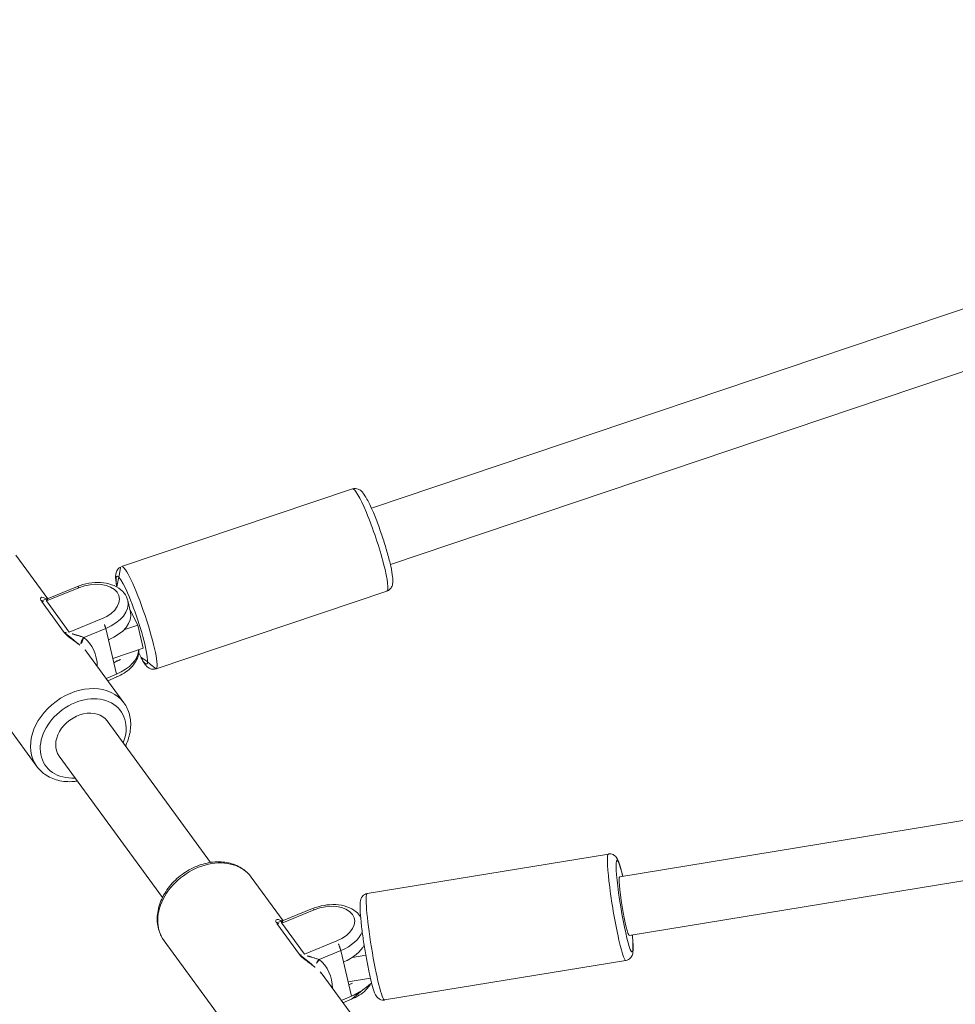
# Model space of a CAD drawing. Extents: x 5477758 to 5478338, y 5918274 to 5918502.
# Tile 112 of 121: x 5477951.034 to 5477951.285, y 5918463.66 to 5918463.925. Entities that reach past the tile are written whole.
import ezdxf

# ---------------------------------------------------------------- set-up
doc = ezdxf.new("R2010")
doc.units = 0
doc.layers.get('0').update_dxf_attribs({"color": 8, "linetype": 'CONTINUOUS', "lineweight": 13})
doc.layers.add('0_PROJEKTOWANE ZABAWKI', color=8, linetype='CONTINUOUS', lineweight=0)

# ---------------------------------------------------------------- blocks, each defined once
blk = doc.blocks.new('zw$CEC1')
for p, q in [((981.1557500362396, -666.8093655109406), (985.1206413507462, -707.7844104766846)), ((982.7379519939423, -666.5482013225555), (986.7132030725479, -707.6303086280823)), ((998.714130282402, -666.7433228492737), (996.285061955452, -703.5191657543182)), ((1000.307699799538, -666.8934634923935), (997.8815832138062, -703.6246169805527)), ((995.1898934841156, -710.2375272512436), (995.6233403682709, -703.6751849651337)), ((998.0835882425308, -710.4286576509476), (998.5170351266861, -703.8663153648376)), ((988.0217524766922, -714.4046927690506), (987.3908578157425, -707.884731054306)), ((985.1352344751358, -714.6840026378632), (984.5043398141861, -708.1640408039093)), ((996.7960740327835, -710.6482746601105), (996.771851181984, -711.0150065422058)), ((997.3852529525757, -711.2724876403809), (997.4252858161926, -710.6663951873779)), ((996.6240997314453, -711.8982257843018), (996.5230331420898, -711.2724876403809)), ((996.8382374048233, -711.2724876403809), (996.5230331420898, -711.2724876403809)), ((997.4686460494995, -711.2724876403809), (996.8382374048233, -711.2724876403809)), ((997.0306441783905, -711.9093837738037), (998.5789688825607, -711.2496130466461)), ((997.7838504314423, -711.2724876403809), (997.4686460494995, -711.2724876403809)), ((997.7838504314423, -711.2724876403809), (997.8315938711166, -711.5680838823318)), ((996.2463291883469, -711.3232392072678), (996.3959223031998, -712.2494220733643)), ((997.9020383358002, -711.5380661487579), (997.8621896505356, -711.2913492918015)), ((995.3896327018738, -712.6029034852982), (995.253674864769, -711.7611417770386)), ((995.4431071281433, -712.6554347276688), (995.2935138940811, -711.7292518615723)), ((996.3959223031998, -712.2494220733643), (995.4431071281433, -712.6554347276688)), ((995.4215701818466, -712.7882114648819), (996.3743853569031, -712.3821986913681)), ((994.0530967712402, -713.1781734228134), (995.3904092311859, -712.6083190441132)), ((995.1899328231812, -715.84605717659), (999.7158049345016, -713.9174968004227)), ((989.0881482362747, -716.0003851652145), (993.4221729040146, -714.1535745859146)), ((986.3299107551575, -714.729795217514), (986.7689634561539, -714.6177109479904)), ((986.7689634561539, -714.6177109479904), (986.8071995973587, -715.0128602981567)), ((986.7689634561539, -714.6177109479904), (987.3993721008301, -714.6177109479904)), ((987.4824267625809, -715.4760372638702), (987.3993721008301, -714.6177109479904)), ((986.0627930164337, -714.729795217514), (986.3779973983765, -714.729795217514)), ((986.759369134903, -716.1017755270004), (986.6583025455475, -715.4760372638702)), ((986.6583025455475, -715.4760372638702), (986.973506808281, -715.4760372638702)), ((986.973506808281, -715.4760372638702), (987.6039154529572, -715.4760372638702)), ((988.7142382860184, -715.4531627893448), (987.1659135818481, -716.1129333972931)), ((987.6039154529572, -715.4760372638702), (987.9191197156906, -715.4760372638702)), ((987.9191197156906, -715.4760372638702), (987.966863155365, -715.7716336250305)), ((988.0373076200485, -715.7416158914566), (987.9974590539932, -715.4948990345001)), ((986.3815984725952, -715.5267889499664), (986.5311915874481, -716.4529718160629)), ((989.7153681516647, -717.4723210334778), (994.0493928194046, -715.6255105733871)), ((985.5249021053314, -716.8064532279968), (985.3889442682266, -715.9646915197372)), ((985.5783764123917, -716.8589844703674), (985.4287832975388, -715.9328016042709)), ((986.5311915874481, -716.4529718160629), (985.5783764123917, -716.8589844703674)), ((985.5256786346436, -716.8118687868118), (984.1883660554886, -717.3817232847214)), ((985.5568395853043, -716.9917610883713), (986.5096547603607, -716.5857483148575)), ((989.8510743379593, -718.1210465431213), (985.3252022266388, -720.0496069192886))]:
    blk.add_line(p, q)
for centre, major_axis, ratio, start_param, end_param in [((997.0833225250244, -703.5718913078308), (1.247282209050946, -0.0823838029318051), 0.08405861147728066, 2.265294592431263, 7.159483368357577), ((997.0833225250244, -703.5718913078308), (-0.7982606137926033, 0.05272563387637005), 0.0840586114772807, 6.23537729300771e-11, 3.141592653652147), ((997.0701878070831, -703.7707501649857), (-1.446847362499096, 0.09556521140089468), 0.08405861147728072, 2.593382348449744e-12, 3.141592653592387), ((985.9475988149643, -708.0243859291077), (-1.443258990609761, -0.1396548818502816), 0.1223497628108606, 3.141592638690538, 6.283185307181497), ((996.6367408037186, -710.3330924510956), (1.446847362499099, -0.09556521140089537), 0.08405861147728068, 3.141592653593, 6.283185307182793), ((995.769921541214, -711.5262455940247), (1.872113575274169e-13, 0.8000000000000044), 0.6156614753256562, 4.968952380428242, 8.110545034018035), ((995.9275236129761, -711.5262455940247), (2.339517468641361e-13, 1.000000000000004), 0.6156614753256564, 4.968952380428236, 5.896462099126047), ((996.2427279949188, -711.5262455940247), (2.340905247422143e-13, 1.000000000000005), 0.6156614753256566, 4.968952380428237, 5.822375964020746), ((997.1883409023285, -711.5262455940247), (-2.973177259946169e-13, -1.000000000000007), 0.6156614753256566, 1.827359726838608, 2.607123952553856), ((996.8731365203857, -711.5262455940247), (-2.977063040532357e-13, -1.000000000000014), 0.6156614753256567, 1.827359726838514, 2.107422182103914), ((996.403931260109, -711.3232392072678), (0.1974412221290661, 0.03188986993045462), 0.1999639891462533, 0.8913631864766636, 2.462159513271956), ((997.6647484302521, -711.3232392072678), (0.1974412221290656, 0.03188986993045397), 0.1999639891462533, 6.078524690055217e-12, 0.8913631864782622), ((995.4511160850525, -711.7292518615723), (-0.1974412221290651, -0.03188986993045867), 0.1999639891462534, 5.6037521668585, 6.28318530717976), ((997.4799603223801, -713.2940771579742), (-0.6468205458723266, 1.517933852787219), 0.7622173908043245, 5.785705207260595, 6.475328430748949), ((996.7432016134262, -711.8474740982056), (0.1214692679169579, -0.1588874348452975), 0.6354086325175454, 4.551611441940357, 6.122407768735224), ((997.599062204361, -713.2433255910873), (-0.5684180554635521, 1.333941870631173), 0.7622173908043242, 0, 0.1921431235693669), ((996.2383201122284, -712.2494220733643), (-0.07840249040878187, 0.1839919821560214), 0.7622173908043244, 3.641885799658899, 4.398342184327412), ((995.2855049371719, -712.6554347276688), (0.078402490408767, -0.1839919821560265), 0.7622173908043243, 0.5002931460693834, 1.256749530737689), ((994.6215147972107, -714.5121153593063), (0.568418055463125, -1.33394187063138), 0.7622173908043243, 3.141592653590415, 6.283185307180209), ((986.578493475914, -714.5443476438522), (1.443258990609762, 0.1396548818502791), 0.1223497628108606, 3.880773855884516e-12, 3.141592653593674), ((986.5976115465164, -714.74192237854), (-1.244188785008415, -0.1203921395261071), 0.1223497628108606, 2.371088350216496, 6.963987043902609), ((985.9051908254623, -715.7297953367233), (1.864480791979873e-13, 0.8000000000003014), 0.6156614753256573, 4.968952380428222, 8.110545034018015), ((986.0627930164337, -715.7297953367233), (2.329525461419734e-13, 1.000000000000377), 0.6156614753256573, 4.968952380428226, 6.283185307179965), ((986.3779973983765, -715.7297953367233), (2.330913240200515e-13, 1.000000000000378), 0.6156614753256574, 4.968952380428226, 6.283185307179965), ((987.3236103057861, -715.7297953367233), (2.330635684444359e-13, 1.000000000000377), 0.6156614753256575, 4.968952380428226, 6.140428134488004), ((987.0084059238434, -715.7297953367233), (-2.96707103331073e-13, -1.000000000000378), 0.6156614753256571, 1.827359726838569, 2.370192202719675), ((986.5392006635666, -715.5267889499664), (-0.1974412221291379, -0.03188986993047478), 0.1999639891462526, 4.032955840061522, 5.603752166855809), ((987.8000178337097, -715.5267889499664), (0.1974412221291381, 0.03188986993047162), 0.1999639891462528, 0, 0.8913631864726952), ((989.2826563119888, -716.7871047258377), (-0.5684180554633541, 1.333941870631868), 0.7622173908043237, 6.087458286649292e-13, 3.141592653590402), ((989.4017581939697, -716.7363530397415), (0.4900155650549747, -1.149949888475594), 0.762217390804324, 2.265294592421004, 7.159483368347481), ((985.5863854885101, -715.9328016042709), (-0.1974412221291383, -0.03188986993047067), 0.1999639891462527, 5.603752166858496, 6.283185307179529), ((987.6152297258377, -717.4976269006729), (-0.6468205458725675, 1.517933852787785), 0.7622173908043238, 5.785705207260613, 6.475328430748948), ((989.4017581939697, -716.7363530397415), (0.3136099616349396, -0.7359679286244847), 0.7622173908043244, 3.141592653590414, 6.283185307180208), ((986.8784710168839, -716.0510238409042), (0.1214692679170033, -0.1588874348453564), 0.6354086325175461, 4.551611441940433, 6.122407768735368), ((987.7343316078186, -717.446875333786), (-0.568418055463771, 1.33394187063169), 0.762217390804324, 0, 0.1921431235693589), ((986.373589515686, -716.4529718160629), (-0.07840249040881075, 0.1839919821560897), 0.7622173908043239, 3.641885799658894, 4.398342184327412), ((985.4207742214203, -716.8589844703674), (0.078402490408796, -0.183991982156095), 0.7622173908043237, 0.5002931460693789, 1.25674953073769)]:
    blk.add_ellipse(centre, major_axis=major_axis, ratio=ratio, start_param=start_param, end_param=end_param)
for points, knots in [([(996.2904609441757, -703.437424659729), (996.2836496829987, -703.4374380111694), (996.2768895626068, -703.4374611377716), (996.1605092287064, -703.4380255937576), (996.0652605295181, -703.4410502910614), (995.8974424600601, -703.4535756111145), (995.8448013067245, -703.4513179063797), (995.7441431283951, -703.4964863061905), (995.7291128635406, -703.5040864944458), (995.693514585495, -703.530327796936), (995.6720049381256, -703.5490077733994), (995.6403789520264, -703.6019092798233), (995.6296617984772, -703.6284947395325), (995.624366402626, -703.6634500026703), (995.6237285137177, -703.6693091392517), (995.6233403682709, -703.6751849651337)], [6.297627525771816, 6.297627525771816, 6.297627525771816, 6.297627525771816, 6.318029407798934, 6.318029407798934, 6.651584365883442, 6.651584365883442, 7.030834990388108, 7.030834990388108, 7.088746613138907, 7.088746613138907, 7.145002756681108, 7.145002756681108, 7.180867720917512, 7.180867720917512, 7.187978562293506, 7.187978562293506, 7.187978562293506, 7.187978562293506]), ([(998.5170351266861, -703.8663153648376), (998.518677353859, -703.8414512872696), (998.5155556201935, -703.8165112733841), (998.5027133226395, -703.7714941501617), (998.4927879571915, -703.752148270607), (998.470293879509, -703.717764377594), (998.4577136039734, -703.7045563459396), (998.4302816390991, -703.6794344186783), (998.4164705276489, -703.6703655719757), (998.3772602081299, -703.6470694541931), (998.3557817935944, -703.6388136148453), (998.2777044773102, -703.6113015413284), (998.2154887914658, -703.5971516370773), (998.0648790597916, -703.568706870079), (997.9810652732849, -703.5555481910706), (997.8869822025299, -703.5428758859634)], [4.046385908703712, 4.046385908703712, 4.046385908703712, 4.046385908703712, 4.076476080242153, 4.076476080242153, 4.109579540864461, 4.109579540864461, 4.150910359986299, 4.150910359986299, 4.210324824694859, 4.210324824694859, 4.338222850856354, 4.338222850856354, 4.652382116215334, 4.652382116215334, 4.93673694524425, 4.93673694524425, 4.93673694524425, 4.93673694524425]), ([(984.5043398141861, -708.1640408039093), (984.5016047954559, -708.1357756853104), (984.5048002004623, -708.1072860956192), (984.5192811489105, -708.0560069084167), (984.5308395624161, -708.0341720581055), (984.5582902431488, -707.993545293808), (984.5743091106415, -707.9777688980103), (984.6176275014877, -707.9406270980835), (984.6429855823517, -707.9265407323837), (984.7248202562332, -707.8858511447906), (984.7857567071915, -707.8655284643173), (984.9563028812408, -707.8178634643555), (985.0731992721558, -707.7922965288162), (985.3243346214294, -707.7470083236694), (985.4547163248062, -707.7271000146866), (985.724795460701, -707.6921637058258), (985.8641701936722, -707.6770615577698), (986.1400842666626, -707.652749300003), (986.2765628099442, -707.6435260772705), (986.5347434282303, -707.6318161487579), (986.6562093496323, -707.629377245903), (986.8759425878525, -707.6319152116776), (986.972684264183, -707.6369695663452), (987.1036868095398, -707.652963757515), (987.1473314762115, -707.6604353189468), (987.2205528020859, -707.6820081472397), (987.2506167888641, -707.6919779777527), (987.3012697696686, -707.7260907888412), (987.3157484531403, -707.7374131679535), (987.3497750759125, -707.7736164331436), (987.370056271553, -707.8027194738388), (987.3862550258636, -707.8543717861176), (987.3893802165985, -707.8694621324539), (987.3908578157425, -707.884731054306)], [4.043235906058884, 4.043235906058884, 4.043235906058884, 4.043235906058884, 4.090892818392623, 4.090892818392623, 4.1440125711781, 4.1440125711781, 4.215699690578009, 4.215699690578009, 4.353144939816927, 4.353144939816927, 4.645663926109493, 4.645663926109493, 5.022809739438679, 5.022809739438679, 5.356766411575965, 5.356766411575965, 5.68400449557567, 5.68400449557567, 6.01024664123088, 6.01024664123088, 6.339212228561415, 6.339212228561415, 6.680113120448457, 6.680113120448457, 6.889988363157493, 6.889988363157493, 7.037408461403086, 7.037408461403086, 7.090553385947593, 7.090553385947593, 7.159084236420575, 7.159084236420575, 7.184828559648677, 7.184828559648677, 7.184828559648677, 7.184828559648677]), ([(995.1898934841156, -710.2375272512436), (995.1882511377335, -710.2623913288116), (995.1913728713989, -710.2873314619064), (995.2042152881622, -710.3323484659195), (995.2141405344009, -710.3516943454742), (995.2366346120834, -710.3860782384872), (995.249214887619, -710.3992862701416), (995.2766469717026, -710.424408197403), (995.2904580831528, -710.4334770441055), (995.3296684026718, -710.4567732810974), (995.3511468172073, -710.4650288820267), (995.4292241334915, -710.4925411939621), (995.4914398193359, -710.5066908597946), (995.6611030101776, -710.5387343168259), (995.7715519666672, -710.5553138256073), (996.0123693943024, -710.585324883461), (996.1400711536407, -710.5988343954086), (996.4058369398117, -710.6227190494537), (996.5436421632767, -710.6331293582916), (996.8170251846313, -710.6500191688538), (996.9525467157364, -710.6565054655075), (997.2088942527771, -710.6649408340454), (997.3295584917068, -710.6668689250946), (997.5464193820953, -710.6658171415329), (997.6416680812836, -710.6627923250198), (997.8094860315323, -710.6502668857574), (997.8621273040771, -710.6525248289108), (997.9627853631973, -710.6073563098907), (997.977815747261, -710.5997561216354), (998.0134140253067, -710.5735149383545), (998.0349235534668, -710.5548349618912), (998.0665496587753, -710.5019333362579), (998.0772666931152, -710.4753478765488), (998.0825622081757, -710.440392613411), (998.083200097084, -710.4345334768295), (998.0835882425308, -710.4286576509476)], [0.9047932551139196, 0.9047932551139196, 0.9047932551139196, 0.9047932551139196, 0.9348834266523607, 0.9348834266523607, 0.9679868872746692, 0.9679868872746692, 1.009317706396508, 1.009317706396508, 1.068732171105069, 1.068732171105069, 1.196630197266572, 1.196630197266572, 1.510789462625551, 1.510789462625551, 1.870861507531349, 1.870861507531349, 2.200998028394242, 2.200998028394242, 2.52613535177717, 2.52613535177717, 2.850435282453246, 2.850435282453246, 3.176436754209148, 3.176436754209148, 3.509991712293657, 3.509991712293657, 3.889242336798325, 3.889242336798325, 3.947153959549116, 3.947153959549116, 4.003410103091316, 4.003410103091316, 4.03927506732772, 4.03927506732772, 4.046385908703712, 4.046385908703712, 4.046385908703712, 4.046385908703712]), ([(995.253674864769, -711.7611417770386), (995.2367503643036, -711.6563568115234), (995.2313091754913, -711.5479809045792), (995.2435307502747, -711.3341047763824), (995.2611165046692, -711.2286360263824), (995.3190762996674, -711.0290461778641), (995.3595405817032, -710.9349745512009), (995.4629162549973, -710.7690492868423), (995.5256518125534, -710.6966304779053), (995.6500462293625, -710.6030905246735), (995.7051113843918, -710.5730394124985), (995.7641381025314, -710.5532178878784)], [3.141592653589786, 3.141592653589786, 3.141592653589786, 3.141592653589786, 3.490707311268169, 3.490707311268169, 3.838891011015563, 3.838891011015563, 4.189499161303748, 4.189499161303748, 4.535377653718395, 4.535377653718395, 4.765081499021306, 4.765081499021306, 4.765081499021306, 4.765081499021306]), ([(997.8621896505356, -711.2913492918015), (997.8494473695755, -711.2124572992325), (997.8302130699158, -711.1356036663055), (997.7789146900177, -710.9898788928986), (997.7468680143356, -710.9209908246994), (997.6697473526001, -710.7949367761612), (997.6246501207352, -710.7376991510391), (997.5639708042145, -710.6805201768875), (997.5550906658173, -710.6725664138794), (997.546018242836, -710.6648615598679)], [7.586026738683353e-15, 7.586026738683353e-15, 7.586026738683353e-15, 7.586026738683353e-15, 0.2628465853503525, 0.2628465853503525, 0.5256931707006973, 0.5256931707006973, 0.7885397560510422, 0.7885397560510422, 0.8324634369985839, 0.8324634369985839, 0.8324634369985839, 0.8324634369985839]), ([(996.3743853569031, -712.3821986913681), (996.4241292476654, -712.3610018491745), (996.4868078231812, -712.3152620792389), (996.6013921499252, -712.2218265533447), (996.6548229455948, -712.1749905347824), (996.7370593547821, -712.1051129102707), (996.7674850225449, -712.0797073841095), (996.8140107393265, -712.0422117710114), (996.8310862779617, -712.0287901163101), (996.8469423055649, -712.0166683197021)], [-0.7059006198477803, -0.7059006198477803, -0.7059006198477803, -0.7059006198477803, -0.4553058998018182, -0.4553058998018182, -0.2294177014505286, -0.2294177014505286, -0.08823757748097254, -0.08823757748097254, 0, 0, 0, 0]), ([(996.6240997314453, -711.8982257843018), (996.6161921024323, -711.9120194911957), (996.6077543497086, -711.9268893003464), (996.5849499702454, -711.9675368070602), (996.5702120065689, -711.9942728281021), (996.5307011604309, -712.0659701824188), (996.5053613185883, -712.1123677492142), (996.4508301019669, -712.1997503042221), (996.4207941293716, -712.2388236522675), (996.3959223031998, -712.2494220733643)], [0, 0, 0, 0, 0.08823757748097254, 0.08823757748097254, 0.2294177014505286, 0.2294177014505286, 0.4553058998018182, 0.4553058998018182, 0.7059006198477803, 0.7059006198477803, 0.7059006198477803, 0.7059006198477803]), ([(995.3896327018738, -712.6029034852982), (995.3921655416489, -712.6185858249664), (995.3917019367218, -712.6307725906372), (995.3894673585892, -712.6501016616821), (995.3874992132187, -712.6564974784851), (995.3847696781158, -712.6642327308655), (995.3839153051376, -712.6657547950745), (995.3839025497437, -712.6657432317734)], [0.2874420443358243, 0.2874420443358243, 0.2874420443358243, 0.2874420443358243, 0.3407283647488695, 0.3407283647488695, 0.401201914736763, 0.401201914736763, 0.4599658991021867, 0.4599658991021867, 0.4599658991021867, 0.4599658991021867]), ([(995.4431071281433, -712.6554347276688), (995.4380244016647, -712.6576005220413), (995.4331569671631, -712.6586463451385), (995.4213570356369, -712.6584436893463), (995.415009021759, -712.6554635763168), (995.4010486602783, -712.6420325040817), (995.3949838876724, -712.6282767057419), (995.3906989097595, -712.6089688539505), (995.390128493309, -712.6059838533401), (995.3896318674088, -712.6029250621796)], [6.162975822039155e-33, 6.162975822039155e-33, 6.162975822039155e-33, 6.162975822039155e-33, 0.05120902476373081, 0.05120902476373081, 0.1331434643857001, 0.1331434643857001, 0.264238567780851, 0.264238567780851, 0.2874420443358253, 0.2874420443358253, 0.2874420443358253, 0.2874420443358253]), ([(995.3892531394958, -712.6491760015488), (995.3624901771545, -712.6731333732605), (995.343134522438, -712.6966208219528), (995.317779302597, -712.7440401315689), (995.3148218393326, -712.7674086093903), (995.3297899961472, -712.7933747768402), (995.3404251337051, -712.8003990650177), (995.3665273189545, -712.8030848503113), (995.3786755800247, -712.8019899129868), (995.4017701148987, -712.7959078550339), (995.411404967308, -712.7925429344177), (995.4215701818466, -712.7882114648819)], [-0.6495188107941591, -0.6495188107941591, -0.6495188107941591, -0.6495188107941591, -0.4739907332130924, -0.4739907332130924, -0.264238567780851, -0.264238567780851, -0.1331434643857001, -0.1331434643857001, -0.05120902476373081, -0.05120902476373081, -6.162975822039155e-33, -6.162975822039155e-33, -6.162975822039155e-33, -6.162975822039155e-33]), ([(994.0530967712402, -713.1781734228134), (993.9439014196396, -713.2247035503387), (993.8439112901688, -713.2924844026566), (993.6707062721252, -713.4637404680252), (993.598345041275, -713.5679987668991), (993.4860229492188, -713.805312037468), (993.4480040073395, -713.9396470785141), (993.4110734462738, -714.2248666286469), (993.4135996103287, -714.3762120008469), (993.4593734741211, -714.6789360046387), (993.5030899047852, -714.8302834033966), (993.6273105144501, -715.1172550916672), (993.7078651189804, -715.2528247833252), (993.8984488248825, -715.4943981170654), (994.0084111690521, -715.6004537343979), (994.24733710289, -715.7706519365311), (994.3761106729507, -715.8352957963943), (994.6374109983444, -715.9133846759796), (994.7696844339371, -715.9285593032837), (994.9993240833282, -715.9094343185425), (995.0978181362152, -715.8853091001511), (995.1899328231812, -715.84605717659)], [5.026435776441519, 5.026435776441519, 5.026435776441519, 5.026435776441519, 5.31947197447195, 5.31947197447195, 5.621236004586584, 5.621236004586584, 5.940116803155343, 5.940116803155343, 6.270531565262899, 6.270531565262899, 6.60470618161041, 6.60470618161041, 6.939448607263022, 6.939448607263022, 7.273550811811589, 7.273550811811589, 7.603540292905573, 7.603540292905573, 7.920829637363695, 7.920829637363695, 8.168028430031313, 8.168028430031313, 8.168028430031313, 8.168028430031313]), ([(988.0217524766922, -714.4046927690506), (988.0244874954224, -714.4329578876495), (988.021292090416, -714.4614473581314), (988.0068111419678, -714.5127266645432), (987.9952527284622, -714.5345615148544), (987.9678020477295, -714.5751883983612), (987.9517831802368, -714.5909646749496), (987.9084647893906, -714.6281064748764), (987.8831067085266, -714.6421927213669), (987.8012721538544, -714.6828824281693), (987.7403355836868, -714.7032051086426), (987.6175316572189, -714.7375268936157), (987.564093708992, -714.750652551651), (987.5058107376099, -714.7634778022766)], [0.901643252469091, 0.901643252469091, 0.901643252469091, 0.901643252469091, 0.9493001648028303, 0.9493001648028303, 1.002419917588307, 1.002419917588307, 1.074107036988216, 1.074107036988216, 1.211552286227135, 1.211552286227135, 1.504071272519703, 1.504071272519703, 1.693753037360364, 1.693753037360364, 1.693753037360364, 1.693753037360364]), ([(985.6369327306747, -714.9347338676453), (985.5762723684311, -714.9320331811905), (985.5215213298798, -714.9278709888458), (985.4224056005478, -714.915769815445), (985.3787608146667, -714.9082982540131), (985.3055394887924, -714.8867253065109), (985.2754755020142, -714.8767557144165), (985.2248225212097, -714.8426427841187), (985.2103439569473, -714.8313204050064), (985.1763173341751, -714.7951171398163), (985.1560360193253, -714.7660139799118), (985.1398372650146, -714.7143619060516), (985.1367119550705, -714.699271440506), (985.1352344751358, -714.6840026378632)], [3.331681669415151, 3.331681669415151, 3.331681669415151, 3.331681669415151, 3.538520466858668, 3.538520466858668, 3.748395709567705, 3.748395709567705, 3.895815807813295, 3.895815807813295, 3.9489607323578, 3.9489607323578, 4.017491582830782, 4.017491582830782, 4.043235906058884, 4.043235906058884, 4.043235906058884, 4.043235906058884]), ([(985.3889442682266, -715.9646915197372), (985.3720197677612, -715.8599066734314), (985.366578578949, -715.7515306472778), (985.3788001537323, -715.5376546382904), (985.3963857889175, -715.4321857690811), (985.4543455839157, -715.2325959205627), (985.4948099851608, -715.1385242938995), (985.5981856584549, -714.9725989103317), (985.660921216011, -714.9001803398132), (985.8011735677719, -714.7947156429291), (985.876438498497, -714.7581666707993), (985.9916943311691, -714.7335975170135), (986.0272381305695, -714.729795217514), (986.0627930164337, -714.729795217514)], [6.283185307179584, 6.283185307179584, 6.283185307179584, 6.283185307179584, 6.632299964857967, 6.632299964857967, 6.980483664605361, 6.980483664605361, 7.331091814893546, 7.331091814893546, 7.676970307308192, 7.676970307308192, 7.980049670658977, 7.980049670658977, 8.110545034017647, 8.110545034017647, 8.110545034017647, 8.110545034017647]), ([(987.9974590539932, -715.4948990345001), (987.9847167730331, -715.4160070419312), (987.9654823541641, -715.3391534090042), (987.9141840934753, -715.1934286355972), (987.882137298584, -715.1245406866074), (987.8050167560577, -714.9984865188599), (987.7599195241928, -714.9412488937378), (987.6559371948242, -714.8432648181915), (987.5968321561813, -714.8024851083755), (987.4931614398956, -714.7571762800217), (987.4525849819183, -714.7447057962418), (987.4109548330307, -714.7374112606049)], [3.1415926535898, 3.1415926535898, 3.1415926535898, 3.1415926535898, 3.404439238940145, 3.404439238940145, 3.66728582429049, 3.66728582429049, 3.930132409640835, 3.930132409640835, 4.192978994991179, 4.192978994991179, 4.348364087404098, 4.348364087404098, 4.348364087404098, 4.348364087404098]), ([(988.7142382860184, -715.4531627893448), (988.8234335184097, -715.4066326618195), (988.9415802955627, -715.3814610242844), (989.1850732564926, -715.3751542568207), (989.3103929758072, -715.3951768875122), (989.5593605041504, -715.4785377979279), (989.682586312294, -715.5441633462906), (989.8160119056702, -715.642758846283), (989.8355513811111, -715.6579686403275), (989.8547782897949, -715.6737095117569)], [4.398342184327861, 4.398342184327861, 4.398342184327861, 4.398342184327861, 4.691378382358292, 4.691378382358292, 4.993142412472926, 4.993142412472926, 5.312023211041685, 5.312023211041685, 5.367687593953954, 5.367687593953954, 5.367687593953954, 5.367687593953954]), ([(986.5096547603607, -716.5857483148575), (986.5593985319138, -716.5645515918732), (986.6220772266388, -716.5188117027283), (986.7366615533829, -716.4253762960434), (986.7900923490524, -716.3785402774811), (986.8723287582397, -716.3086626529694), (986.9027544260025, -716.2832571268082), (986.9492800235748, -716.24576151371), (986.9663556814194, -716.2323398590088), (986.9822117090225, -716.2202179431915)], [-0.7059006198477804, -0.7059006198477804, -0.7059006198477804, -0.7059006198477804, -0.4553058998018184, -0.4553058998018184, -0.2294177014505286, -0.2294177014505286, -0.08823757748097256, -0.08823757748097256, -9.827304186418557e-18, -9.827304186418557e-18, -9.827304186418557e-18, -9.827304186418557e-18]), ([(986.759369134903, -716.1017755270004), (986.7514615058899, -716.1155693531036), (986.7430237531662, -716.130439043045), (986.720219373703, -716.1710865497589), (986.7054812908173, -716.1978225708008), (986.6659705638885, -716.2695199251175), (986.6406307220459, -716.3159176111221), (986.5860993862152, -716.4033000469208), (986.5560635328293, -716.4423733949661), (986.5311915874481, -716.4529718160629)], [9.827304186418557e-18, 9.827304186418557e-18, 9.827304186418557e-18, 9.827304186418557e-18, 0.08823757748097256, 0.08823757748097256, 0.2294177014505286, 0.2294177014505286, 0.4553058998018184, 0.4553058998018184, 0.7059006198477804, 0.7059006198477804, 0.7059006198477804, 0.7059006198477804]), ([(985.5249021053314, -716.8064532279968), (985.5274349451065, -716.8221354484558), (985.5269713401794, -716.8343223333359), (985.5247367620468, -716.8536514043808), (985.522768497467, -716.8600472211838), (985.5200390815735, -716.8677824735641), (985.519184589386, -716.8693044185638), (985.5191719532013, -716.869292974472)], [0.2874420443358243, 0.2874420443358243, 0.2874420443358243, 0.2874420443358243, 0.3407283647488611, 0.3407283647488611, 0.4012019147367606, 0.4012019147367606, 0.4599658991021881, 0.4599658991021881, 0.4599658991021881, 0.4599658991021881]), ([(985.5783764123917, -716.8589844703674), (985.5732938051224, -716.86115026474), (985.5684263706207, -716.8621960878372), (985.5566263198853, -716.8619935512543), (985.5502784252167, -716.8590133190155), (985.5363179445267, -716.8455822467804), (985.5302532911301, -716.8318264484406), (985.5259681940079, -716.8125185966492), (985.5253978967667, -716.8095335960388), (985.5249012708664, -716.806474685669)], [3.851859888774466e-33, 3.851859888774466e-33, 3.851859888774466e-33, 3.851859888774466e-33, 0.05120902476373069, 0.05120902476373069, 0.1331434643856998, 0.1331434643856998, 0.2642385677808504, 0.2642385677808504, 0.2874420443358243, 0.2874420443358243, 0.2874420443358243, 0.2874420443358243]), ([(985.5245224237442, -716.8527257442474), (985.4977595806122, -716.8766831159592), (985.4784039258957, -716.9001704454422), (985.4530487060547, -716.9475898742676), (985.4500911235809, -716.9709584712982), (985.4650593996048, -716.9969245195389), (985.4756945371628, -717.0039488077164), (985.5017967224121, -717.00663459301), (985.5139449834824, -717.0055395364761), (985.5370395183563, -716.9994575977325), (985.5466743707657, -716.9960926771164), (985.5568395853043, -716.9917610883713)], [-0.6495188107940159, -0.6495188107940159, -0.6495188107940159, -0.6495188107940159, -0.4739907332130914, -0.4739907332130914, -0.2642385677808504, -0.2642385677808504, -0.1331434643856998, -0.1331434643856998, -0.05120902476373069, -0.05120902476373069, -3.851859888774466e-33, -3.851859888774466e-33, -3.851859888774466e-33, -3.851859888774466e-33]), ([(990.4819980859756, -717.1456453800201), (990.4793565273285, -717.1789616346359), (990.4756300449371, -717.2120203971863), (990.4495779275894, -717.3889495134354), (990.4070082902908, -717.5266058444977), (990.2823414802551, -717.7691628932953), (990.2016669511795, -717.8750786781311), (990.0288121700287, -718.0274642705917), (989.9431890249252, -718.0817947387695), (989.8510743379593, -718.1210465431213)], [6.570589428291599, 6.570589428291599, 6.570589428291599, 6.570589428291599, 6.645457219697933, 6.645457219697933, 6.975446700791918, 6.975446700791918, 7.29273604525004, 7.29273604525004, 7.539934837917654, 7.539934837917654, 7.539934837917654, 7.539934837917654])]:
    blk.add_open_spline(points, degree=3, knots=knots)

msp = doc.modelspace()

# ---------------------------------------------------------------- block references
at = {"layer": '0_PROJEKTOWANE ZABAWKI', "xscale": 0.009981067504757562, "yscale": 0.009981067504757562, "zscale": 0.009981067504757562, "rotation": 283.0720937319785}
msp.add_blockref('zw$CEC1', (5477955.785412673, 5918474.969202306), dxfattribs=at)

doc.saveas('drawing.dxf')
